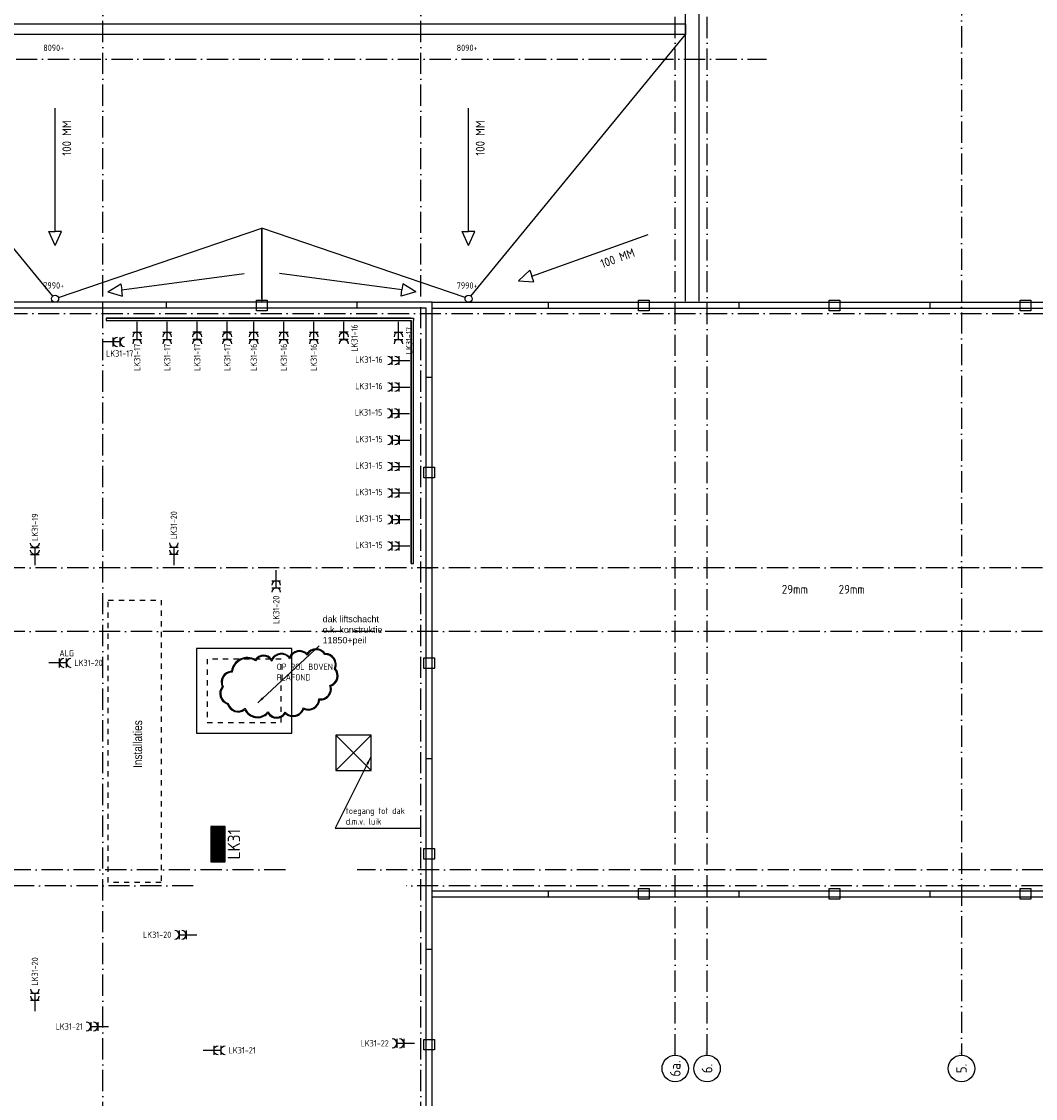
# Model space of a CAD drawing. Header units: millimetres. Extents: x 94282 to 246038, y 190 to 84290.
# Tile 14 of 18: x 181455 to 210149, y 35640 to 66133. Entities that reach past the tile are written whole.
import ezdxf
from ezdxf.enums import TextEntityAlignment as Align

# ---------------------------------------------------------------- set-up
doc = ezdxf.new("R2010")
doc.units = ezdxf.units.MM
doc.header["$LTSCALE"] = 100
for name, pattern in [('B-SL0', [100000000.0, 0, -100000000.0]), ('DASHDOT', [9, 6, -1.5, 0, -1.5]), ('DASHED', [3, 1.5, -1.5]), ('HIDDEN', [9.525, 6.35, -3.175])]:
    doc.linetypes.add(name, pattern=pattern)
doc.layers.get('0').update_dxf_attribs({"linetype": 'CONTINUOUS'})
for name, color, linetype in [('AB$1A---_ATTRIB035', 3, 'CONTINUOUS'), ('AL$1A---_ALGEMEEN', 8, 'CONTINUOUS'), ('AT$1A---_TEKST018', 1, 'CONTINUOUS'), ('AT$1A---_TEKST025', 2, 'CONTINUOUS'), ('BL$4----', 7, 'CONTINUOUS'), ('EA61303-_ARCEER', 1, 'CONTINUOUS'), ('EB62205-_ATTRIB', 2, 'CONTINUOUS'), ('EB63103-_ATTRIB', 2, 'CONTINUOUS'), ('EL61303-_WANDGOOT', 3, 'CONTINUOUS'), ('EL62205-_KRACHT-KAST', 3, 'CONTINUOUS'), ('EL63103-_LICHT-WCD230V', 3, 'CONTINUOUS')]:
    doc.layers.add(name, color=color, linetype=linetype)
doc.styles.add('1_8', font='ISO', dxfattribs={"height": 1.8})
doc.styles.add('2_0', font='iso', dxfattribs={"height": 200})
doc.styles.add('3_5', font='iso', dxfattribs={"height": 3.5})
doc.styles.get("Standard").update_dxf_attribs({"font": 'iso.shx'})
doc.styles.add('TECHNIC', font='technic_.ttf')
doc.dimstyles.new('018RADI100UIT', dxfattribs={"dimscale": 100, "dimtxt": 1.8, "dimasz": 2, "dimexe": 2, "dimexo": 3, "dimgap": 1, "dimtad": 1, "dimdec": 4, "dimrnd": 1, "dimdsep": 46, "dimtxsty": 'Standard', "dimblk1": 'MSTR3', "dimblk2": 'MSTR3', "dimcen": 3, "dimdle": 1.25, "dimse1": 1, "dimse2": 1, "dimclrd": 7, "dimclre": 1, "dimadec": 0, "dimazin": 0, "dimtfac": 0.75, "dimtdec": 4, "dimtofl": 0, "dimtmove": 1, "dimatfit": 3, "dimfxl": 1, "dimtvp": 1.5, "dimtolj": 1, "dimtzin": 0, "dimarcsym": 0})

# ---------------------------------------------------------------- blocks, each defined once
blk = doc.blocks.new('ES3W2A')
for p, q in [((1.25, 2), (-1.25, 2)), ((1.25, 0), (-1.25, 0)), ((0, 2), (0, -3))]:
    blk.add_line(p, q)
for centre in [(0, 3.25), (0, 1.25)]:
    blk.add_arc(centre, 1.25, 180, 0)
at = {"style": '1_8'}
for tag, flags, p in [('VERMOGEN', 9, (-2.5, 6.25)), ('SCHAK', 8, (2.5, 6.25)), ('KAST', 9, (7, 6.25)), ('TAL', 8, (2.5, 6.25))]:
    blk.add_attdef(tag, text='', height=1.8, rotation=90, dxfattribs=dict(at, flags=flags)).set_placement(p, align=Align.MIDDLE_CENTER)
at = {"style": '1_8', "flags": 8}
for tag, p in [('GROEP', (0, 4.25)), ('DOEL', (-2.5, 2.75))]:
    blk.add_attdef(tag, text='', height=1.8, rotation=90, dxfattribs=at).set_placement(p, align=Align.MIDDLE_LEFT)
at = {"style": '1_8', "flags": 9}
blk.add_attdef('M_CODE', text='', height=1.8, dxfattribs=at).set_placement((0, 0), align=Align.MIDDLE_CENTER)
blk = doc.blocks.new('ES111261')
for p, q in [((-5, 1.75), (5, 1.75)), ((-5, 1.5), (5, 1.5)), ((-5, 1.25), (5, 1.25)), ((-5, 1), (5, 1)), ((-5, 0.75), (5, 0.75)), ((-5, 0.5), (5, 0.5)), ((-5, 0.25), (5, 0.25)), ((-5, 0), (5, 0)), ((-5, -0.25), (5, -0.25)), ((-5, -0.5), (5, -0.5)), ((-5, -0.75), (5, -0.75)), ((-5, -1), (5, -1)), ((-5, -1.25), (5, -1.25)), ((-5, -1.5), (5, -1.5)), ((-5, -1.75), (5, -1.75)), ((-5, -2), (5, -2))]:
    blk.add_line(p, q)
blk.add_lwpolyline([(-5, -2), (5, -2), (5, 2), (-5, 2)], close=True)
for tag, height, style, flags, p in [('GROEPI', 1.8, '1_8', 9, (0, 9.5)), ('CODE', 3.5, '3_5', 8, (0, 4.5)), ('GROEP', 1.8, '1_8', 8, (0, 7.5)), ('M_CODE', 1.8, '1_8', 9, (0, 0)), ('KAST', 1.8, '1_8', 9, (0, -3.5)), ('VERMOGEN', 1.8, '1_8', 9, (0, -5.5)), ('VERMOGENI', 1.8, '1_8', 9, (0, -9.5)), ('DOEL', 1.8, '1_8', 9, (0, -7.5)), ('DOELI', 1.8, '1_8', 9, (0, -11.5))]:
    blk.add_attdef(tag, text='', height=height, dxfattribs=dict(style=style, flags=flags)).set_placement(p, align=Align.MIDDLE_CENTER)
at = {"style": '1_8', "flags": 9}
blk.add_attdef('RUIMTE', text='', height=1.8, dxfattribs=at).set_placement((0, -9.5), align=Align.MIDDLE)
blk = doc.blocks.new('EH100000')
at = {"linetype": 'ByBlock'}
for p, q in [((1, 0.5), (0, 0.5)), ((1, 0.5, 1), (0, 0.5, 1)), ((0, -0.5, 1), (1, -0.5, 1)), ((1, -0.5), (0, -0.5))]:
    blk.add_line(p, q, dxfattribs=at)
at = {"linetype": 'ByBlock', "invisible_edges": 15}
for points in [[(1, -0.5), (0, -0.5), (0, 0.5), (1, 0.5)], [(0, 0.5), (1, 0.5), (1, 0.5, 1), (0, 0.5, 1)], [(0, -0.5, 1), (1, -0.5, 1), (1, -0.5), (0, -0.5)]]:
    blk.add_3dface(points, dxfattribs=at)
at = {"linetype": 'ByBlock', "style": '2_0', "flags": 8}
blk.add_attdef('FUNCTIE', text='', height=0.5, dxfattribs=at).set_placement((0.5, 0), align=Align.MIDDLE)
at = {"linetype": 'ByBlock', "flags": 9}
blk.add_attdef('SCHOT', text='', height=0.5, dxfattribs=at).set_placement((0.5, 0), align=Align.MIDDLE)
blk = doc.blocks.new('WG2BB2')
at = {"color": 0, "linetype": 'B-SL0'}
for p, q in [((32.5, 32.5), (-32.5, 32.5)), ((32.5, -32.5), (32.5, 32.5))]:
    blk.add_line(p, q, dxfattribs=at)
at = {"color": 0, "linetype": 'ByBlock'}
for points in [[(32.5, -32.5), (-32.5, -32.5), (-32.5, -32.5), (-32.5, 32.5)], [(32.5, 32.5), (32.5, 32.5), (32.5, 32.5), (32.5, 32.5)]]:
    blk.add_lwpolyline(points, dxfattribs=at)
at = {"color": 0, "flags": 3}
blk.add_attdef('HULPSTUK', (0, 0), '', height=1, rotation=180, dxfattribs=at)
blk = doc.blocks.new('EH100005')
blk.add_lwpolyline([(-1, -0.5), (0, -0.5), (0, 0.5), (-1, 0.5)])
at = {"style": '2_0', "flags": 9}
blk.add_attdef('HULPSTUK', text='', height=0.5, dxfattribs=at).set_placement((0, 0), align=Align.MIDDLE)
blk = doc.blocks.new('MSTR3')
at = {"layer": 'AL$1A---_ALGEMEEN', "color": 0, "linetype": 'Continuous'}
for p, q in [((-1, 0), (0, 0)), ((0, 1.5), (0, 0)), ((0, 0), (0, -1.5)), ((0, 0), (1.5, 0))]:
    blk.add_line(p, q, dxfattribs=at)
blk.add_circle((0, 0), 0.3, dxfattribs=at)
blk = doc.blocks.new('1011')
at = {"layer": 'AL$1A---_ALGEMEEN', "color": 0, "linetype": 'Continuous'}
blk.add_circle((-750, 0), 750, dxfattribs=at)
blk.add_attdef('STR-NAAM', text='', height=600, rotation=360, dxfattribs=at).set_placement((-750, 0), align=Align.MIDDLE)
at = {"layer": 'AT$1A---_TEKST018', "linetype": 'Continuous'}
blk.add_text('1011', height=100, dxfattribs=at).set_placement((0, 0))

msp = doc.modelspace()

# ---------------------------------------------------------------- linework, layer by layer
at = {"layer": 'AL$1A---_ALGEMEEN', "color": 1, "linetype": 'DASHDOT'}
for p, q in [((183755, 4343), (183755, 80401)), ((192755, 4343), (192755, 80401)), ((174099, 65063), (202542, 65063))]:
    msp.add_line(p, q, dxfattribs=at)
for points in [[(199955, 36863), (199955, 80401)], [(200855, 36863), (200855, 80401)], [(208055, 80401), (208055, 36863)], [(96412, 57863), (241860, 57863)], [(241855, 50663), (94282, 50663)], [(241855, 48863), (97462, 48863)], [(188921, 42113), (94282, 42113)], [(240976, 42113), (190952, 42113)], [(186313, 41663), (98141, 41663)], [(241855, 41663), (192336, 41663)]]:
    msp.add_lwpolyline(points, dxfattribs=at)
at = {"layer": 'AL$1A---_ALGEMEEN', "linetype": 'Continuous'}
for points in [[(200245, 58213), (200245, 75873), (233865, 75873), (233865, 58213)], [(200635, 58213), (200635, 75483), (233475, 75483), (233475, 58213)], [(193075, 58183), (238085, 58183), (238085, 41343), (193075, 41343)], [(193075, 58018), (237920, 58018), (237920, 41508), (193075, 41508)], [(207165, 58018), (207165, 58173)], [(192910, 50663), (193065, 50663)], [(190347, 45926), (191347, 44926)], [(190347, 44926), (191347, 45926)], [(192910, 45263), (193065, 45263)], [(196365, 41343), (196365, 41508)], [(201765, 41343), (201765, 41508)], [(207165, 41343), (207165, 41508)], [(192910, 39863), (193065, 39863)]]:
    msp.add_lwpolyline(points, dxfattribs=at)
at = {"layer": 'AL$1A---_ALGEMEEN', "color": 8, "linetype": 'Continuous'}
for points in [[(176265, 66067), (200245, 66067), (200245, 65767), (176265, 65767), (176265, 66067)], [(182337, 58357), (176265, 65767)], [(194173, 58357), (200245, 65767)], [(182405, 60187), (182405, 63683)], [(194105, 60187), (194105, 63683)], [(182405, 59787), (182229, 60187), (182405, 60187)], [(182405, 59787), (182581, 60187), (182405, 60187)], [(182500, 58316), (188255, 60283), (188255, 58183)], [(188255, 58283), (188255, 60283)], [(194010, 58316), (188255, 60283), (188255, 58183)], [(188255, 58283), (188255, 60283)], [(194105, 59787), (193929, 60187), (194105, 60187)], [(194105, 59787), (194281, 60187), (194105, 60187)], [(195898, 58924), (199190, 60100)], [(184292, 58534), (187758, 58996)], [(192218, 58534), (188752, 58996)], [(195521, 58789), (195838, 59089), (195898, 58924)], [(195521, 58789), (195957, 58758), (195898, 58924)], [(183895, 58482), (184269, 58709), (184292, 58534)], [(192615, 58482), (192241, 58709), (192218, 58534)], [(183895, 58482), (184315, 58360), (184292, 58534)], [(192615, 58482), (192195, 58360), (192218, 58534)], [(183755, 58018), (183755, 58173)], [(183755, 58018), (183755, 58173)], [(185555, 58018), (185555, 58173)], [(185555, 58018), (185555, 58173)], [(190955, 58018), (190955, 58173)], [(190955, 58018), (190955, 58173)], [(196365, 58018), (196365, 58173)], [(201765, 58018), (201765, 58173)], [(192910, 57863), (193065, 57863)], [(192910, 57863), (193065, 57863)], [(192910, 56063), (193065, 56063)]]:
    msp.add_lwpolyline(points, dxfattribs=at)
at = {"layer": 'AL$1A---_ALGEMEEN', "color": 8, "linetype": 'HIDDEN'}
for points in [[(188105, 57946), (188105, 58246), (188405, 58246), (188405, 57946)], [(188105, 57946), (188105, 58246), (188405, 58246), (188405, 57946)], [(198915, 57946), (198915, 58246), (199215, 58246), (199215, 57946)]]:
    msp.add_lwpolyline(points, close=True, dxfattribs=at)
at = {"layer": 'AL$1A---_ALGEMEEN', "linetype": 'HIDDEN'}
for points in [[(204315, 57946), (204315, 58246), (204615, 58246), (204615, 57946)], [(209715, 57946), (209715, 58246), (210015, 58246), (210015, 57946)], [(193142, 53213), (192842, 53213), (192842, 53513), (193142, 53513)], [(193142, 47813), (192842, 47813), (192842, 48113), (193142, 48113)], [(193142, 42413), (192842, 42413), (192842, 42713), (193142, 42713)], [(198915, 41281), (198915, 41581), (199215, 41581), (199215, 41281)], [(204315, 41281), (204315, 41581), (204615, 41581), (204615, 41281)], [(209715, 41281), (209715, 41581), (210015, 41581), (210015, 41281)], [(193142, 37013), (192842, 37013), (192842, 37313), (193142, 37313)]]:
    msp.add_lwpolyline(points, close=True, dxfattribs=at)
at = {"layer": 'AL$1A---_ALGEMEEN', "linetype": 'Continuous'}
for points in [[(176235, 8943), (193075, 8943), (193075, 58183), (176235, 58183)], [(176400, 9108), (192910, 9108), (192910, 58018), (176400, 58018)], [(186405, 45983), (189105, 45983), (189105, 48383), (186405, 48383)], [(190347, 45926), (190347, 44926), (191347, 44926), (191347, 45926)]]:
    msp.add_lwpolyline(points, close=True, dxfattribs=at)
at = {"layer": 'AL$1A---_ALGEMEEN', "linetype": 'DASHED'}
for points in [[(185405, 49753), (185405, 41753), (183905, 41753), (183905, 49753)], [(186705, 46283), (188805, 46283), (188805, 48083), (186705, 48083)]]:
    msp.add_lwpolyline(points, close=True, dxfattribs=at)
at = {"layer": 'AL$1A---_ALGEMEEN', "color": 8, "linetype": 'Continuous'}
for centre in [(182405, 58283), (194105, 58283)]:
    msp.add_circle(centre, 100, dxfattribs=at)
at = {"layer": 'EA61303-_ARCEER', "color": 8}
for points in [[(188072, 48066, 0.520567), (188072, 48066, 0.520567), (187392, 47736, 0.520567), (187132, 47296, 0.520567), (187282, 46806, 0.520567), (187772, 46646, 0.520567), (188422, 46546, 0.520567), (188922, 46536, 0.520567), (189442, 46666, 0.520567), (189892, 46926, 0.520567), (190212, 47316, 0.520567), (190342, 47806, 0.520567), (190052, 48236, 0.520567), (189532, 48236, 0.520567), (189042, 48136, 0.520567), (188532, 48076, 0.520567), (188072, 48066)], [(188080, 48032, 0.553352), (187414, 47712, 0.56045), (187161, 47293, 0.552567), (187302, 46826, 0.571155), (187781, 46687, 0.577355), (188426, 46589, 0.592868), (188917, 46575, 0.582236), (189427, 46702, 0.581036), (189868, 46955, 0.578062), (190180, 47333, 0.565036), (190313, 47802, 0.55136), (190039, 48211, 0.569264), (189536, 48196, 0.609735), (189050, 48084, 0.625226), (188535, 48022, 0.610225)]]:
    msp.add_lwpolyline(points, format="xyb", close=True, dxfattribs=at)

# ---------------------------------------------------------------- block references
at = {"layer": 'AL$1A---_ALGEMEEN', "color": 1, "linetype": 'DASHDOT'}
ref = msp.add_blockref('1011', (199955, 36863), dxfattribs=dict(at, xscale=0.5, yscale=0.5, zscale=0.5, rotation=90))
ref.add_attrib('STR-NAAM', '6a.', dxfattribs={"layer": 'AB$1A---_ATTRIB035', "linetype": 'Continuous', "height": 300, "rotation": 90}).set_placement((199955, 36488), align=Align.MIDDLE)
ref = msp.add_blockref('1011', (200855, 36863), dxfattribs=dict(at, xscale=0.5, yscale=0.5, zscale=0.5, rotation=90))
ref.add_attrib('STR-NAAM', '6.', dxfattribs={"layer": 'AB$1A---_ATTRIB035', "linetype": 'Continuous', "height": 300, "rotation": 90}).set_placement((200855, 36488), align=Align.MIDDLE)
ref = msp.add_blockref('1011', (208055, 36863), dxfattribs=dict(at, xscale=0.5, yscale=0.5, zscale=0.5, rotation=90))
ref.add_attrib('STR-NAAM', '5.', dxfattribs={"layer": 'AB$1A---_ATTRIB035', "linetype": 'Continuous', "height": 300, "rotation": 90}).set_placement((208055, 36488), align=Align.MIDDLE)
at = {"layer": 'EL61303-_WANDGOOT', "yscale": 65}
for name, p, xscale, zscale, rotation in [('EH100000', (192481, 57701, 1500), 8635, 119.9999999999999, 180), ('EH100005', (183846, 57701, 1500), 120, 120, 180), ('EH100000', (192514, 57669, 1500), 6885.000000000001, 119.9999999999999, 270), ('EH100005', (192514, 50784, 1500), 119.9999999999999, 119.9999999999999, 270)]:
    msp.add_blockref(name, p, dxfattribs=dict(at, xscale=xscale, zscale=zscale, rotation=rotation))
at = {"layer": 'EL61303-_WANDGOOT', "rotation": 180}
msp.add_blockref('WG2BB2', (192514, 57701, 1500), dxfattribs=at)
at = {"layer": 'EL62205-_KRACHT-KAST'}
ref = msp.add_blockref('ES111261', (187015, 42839), dxfattribs=dict(at, xscale=100, yscale=100, zscale=100, rotation=270))
ref.add_attrib('CODE', 'LK31', dxfattribs={"layer": 'EB62205-_ATTRIB', "color": 3, "height": 350, "rotation": 90, "style": '3_5', "flags": 8}).set_placement((187465, 42839), align=Align.MIDDLE_CENTER)
at = {"layer": 'EL63103-_LICHT-WCD230V'}
ref = msp.add_blockref('ES3W2A', (184725, 57334), dxfattribs=dict(at, xscale=100, yscale=100, zscale=100, rotation=180))
ref.add_attrib('GROEP', 'LK31-17', dxfattribs={"layer": 'EB63103-_ATTRIB', "color": 1, "height": 180, "rotation": 90, "style": '1_8', "flags": 8}).set_placement((184726, 56237), align=Align.MIDDLE_LEFT)
ref = msp.add_blockref('ES3W2A', (185575, 57334), dxfattribs=dict(at, xscale=100, yscale=100, zscale=100, rotation=180))
ref.add_attrib('GROEP', 'LK31-17', dxfattribs={"layer": 'EB63103-_ATTRIB', "color": 1, "height": 180, "rotation": 90, "style": '1_8', "flags": 8}).set_placement((185576, 56237), align=Align.MIDDLE_LEFT)
ref = msp.add_blockref('ES3W2A', (186425, 57334), dxfattribs=dict(at, xscale=-100, yscale=100, zscale=100, rotation=180))
ref.add_attrib('GROEP', 'LK31-17', dxfattribs={"layer": 'EB63103-_ATTRIB', "color": 1, "height": 180, "rotation": 90, "style": '1_8', "flags": 8}).set_placement((186426, 56237), align=Align.MIDDLE_LEFT)
ref = msp.add_blockref('ES3W2A', (187275, 57334, 1050), dxfattribs=dict(at, xscale=-100, yscale=100, zscale=100, rotation=180))
ref.add_attrib('GROEP', 'LK31-17', dxfattribs={"layer": 'EB63103-_ATTRIB', "color": 1, "height": 180, "rotation": 90, "style": '1_8', "flags": 8}).set_placement((187276, 56237, 1050), align=Align.MIDDLE_LEFT)
ref = msp.add_blockref('ES3W2A', (188025, 57334), dxfattribs=dict(at, xscale=100, yscale=100, zscale=100, rotation=180))
ref.add_attrib('GROEP', 'LK31-16', dxfattribs={"layer": 'EB63103-_ATTRIB', "color": 1, "height": 180, "rotation": 90, "style": '1_8', "flags": 8}).set_placement((188026, 56237), align=Align.MIDDLE_LEFT)
ref = msp.add_blockref('ES3W2A', (188875, 57334), dxfattribs=dict(at, xscale=100, yscale=100, zscale=100, rotation=180))
ref.add_attrib('GROEP', 'LK31-16', dxfattribs={"layer": 'EB63103-_ATTRIB', "color": 1, "height": 180, "rotation": 90, "style": '1_8', "flags": 8}).set_placement((188876, 56237), align=Align.MIDDLE_LEFT)
ref = msp.add_blockref('ES3W2A', (189725, 57334), dxfattribs=dict(at, xscale=100, yscale=100, zscale=100, rotation=180))
ref.add_attrib('GROEP', 'LK31-16', dxfattribs={"layer": 'EB63103-_ATTRIB', "color": 1, "height": 180, "rotation": 90, "style": '1_8', "flags": 8}).set_placement((189726, 56237), align=Align.MIDDLE_LEFT)
ref = msp.add_blockref('ES3W2A', (190575, 57334), dxfattribs=dict(at, xscale=-100, yscale=100, zscale=100, rotation=180))
ref.add_attrib('GROEP', 'LK31-16', dxfattribs={"layer": 'EB63103-_ATTRIB', "color": 1, "height": 180, "rotation": 90, "style": '1_8', "flags": 8}).set_placement((190875, 56784), align=Align.MIDDLE_LEFT)
ref = msp.add_blockref('ES3W2A', (192121, 57334), dxfattribs=dict(at, xscale=100, yscale=100, zscale=100, rotation=180))
ref.add_attrib('GROEP', 'LK31-17', dxfattribs={"layer": 'EB63103-_ATTRIB', "color": 1, "height": 180, "rotation": 90, "style": '1_8', "flags": 8}).set_placement((192421, 57484), align=Align.MIDDLE_RIGHT)
ref = msp.add_blockref('ES3W2A', (184043, 57059, 1050), dxfattribs=dict(at, xscale=100, yscale=100, zscale=100, rotation=270))
ref.add_attrib('GROEP', 'LK31-17', dxfattribs={"layer": 'EB63103-_ATTRIB', "color": 1, "height": 180, "style": '1_8', "flags": 8}).set_placement((183846, 56734, 1050), align=Align.MIDDLE_LEFT)
ref = msp.add_blockref('ES3W2A', (192146, 56534), dxfattribs=dict(at, xscale=-100, yscale=100, zscale=100, rotation=90))
ref.add_attrib('GROEP', 'LK31-16', dxfattribs={"layer": 'EB63103-_ATTRIB', "color": 1, "height": 180, "style": '1_8', "flags": 8}).set_placement((190898, 56561), align=Align.MIDDLE_LEFT)
ref = msp.add_blockref('ES3W2A', (192146, 55784), dxfattribs=dict(at, xscale=-100, yscale=100, zscale=100, rotation=90))
ref.add_attrib('GROEP', 'LK31-16', dxfattribs={"layer": 'EB63103-_ATTRIB', "color": 1, "height": 180, "style": '1_8', "flags": 8}).set_placement((190898, 55811), align=Align.MIDDLE_LEFT)
ref = msp.add_blockref('ES3W2A', (192136, 55038, 1050), dxfattribs=dict(at, xscale=100, yscale=100, zscale=100, rotation=90))
ref.add_attrib('GROEP', 'LK31-15', dxfattribs={"layer": 'EB63103-_ATTRIB', "color": 1, "height": 180, "style": '1_8', "flags": 8}).set_placement((190888, 55065, 1050), align=Align.MIDDLE_LEFT)
ref = msp.add_blockref('ES3W2A', (192146, 54284), dxfattribs=dict(at, xscale=100, yscale=100, zscale=100, rotation=90))
ref.add_attrib('GROEP', 'LK31-15', dxfattribs={"layer": 'EB63103-_ATTRIB', "color": 1, "height": 180, "style": '1_8', "flags": 8}).set_placement((190898, 54311), align=Align.MIDDLE_LEFT)
ref = msp.add_blockref('ES3W2A', (192146, 53534), dxfattribs=dict(at, xscale=-100, yscale=100, zscale=100, rotation=90))
ref.add_attrib('GROEP', 'LK31-15', dxfattribs={"layer": 'EB63103-_ATTRIB', "color": 1, "height": 180, "style": '1_8', "flags": 8}).set_placement((190898, 53561), align=Align.MIDDLE_LEFT)
ref = msp.add_blockref('ES3W2A', (192146, 52784), dxfattribs=dict(at, xscale=-100, yscale=100, zscale=100, rotation=90))
ref.add_attrib('GROEP', 'LK31-15', dxfattribs={"layer": 'EB63103-_ATTRIB', "color": 1, "height": 180, "style": '1_8', "flags": 8}).set_placement((190898, 52811), align=Align.MIDDLE_LEFT)
ref = msp.add_blockref('ES3W2A', (181829, 51040, 1050), dxfattribs=dict(at, xscale=-100, yscale=100, zscale=100))
ref.add_attrib('GROEP', 'LK31-19', dxfattribs={"layer": 'EB63103-_ATTRIB', "color": 1, "height": 180, "rotation": 90, "style": '1_8', "flags": 8}).set_placement((181835, 52205, 1050), align=Align.MIDDLE_RIGHT)
ref = msp.add_blockref('ES3W2A', (185765, 51044, 1050), dxfattribs=dict(at, xscale=100, yscale=100, zscale=100))
ref.add_attrib('GROEP', 'LK31-20', dxfattribs={"layer": 'EB63103-_ATTRIB', "color": 1, "height": 180, "rotation": 90, "style": '1_8', "flags": 8}).set_placement((185765, 51469, 1050), align=Align.MIDDLE_LEFT)
ref = msp.add_blockref('ES3W2A', (192146, 52034), dxfattribs=dict(at, xscale=100, yscale=100, zscale=100, rotation=90))
ref.add_attrib('GROEP', 'LK31-15', dxfattribs={"layer": 'EB63103-_ATTRIB', "color": 1, "height": 180, "style": '1_8', "flags": 8}).set_placement((190898, 52061), align=Align.MIDDLE_LEFT)
ref = msp.add_blockref('ES3W2A', (192146, 51284), dxfattribs=dict(at, xscale=-100, yscale=100, zscale=100, rotation=90))
ref.add_attrib('GROEP', 'LK31-15', dxfattribs={"layer": 'EB63103-_ATTRIB', "color": 1, "height": 180, "style": '1_8', "flags": 8}).set_placement((190898, 51311), align=Align.MIDDLE_LEFT)
ref = msp.add_blockref('ES3W2A', (188662, 50301, 1050), dxfattribs=dict(at, xscale=100, yscale=100, zscale=100, rotation=180))
ref.add_attrib('GROEP', 'LK31-20', dxfattribs={"layer": 'EB63103-_ATTRIB', "color": 1, "height": 180, "rotation": 90, "style": '1_8', "flags": 8}).set_placement((188662, 49876, 1050), align=Align.MIDDLE_RIGHT)
ref = msp.add_blockref('ES3W2A', (182526, 47972, 1050), dxfattribs=dict(at, xscale=100, yscale=100, zscale=100, rotation=270))
ref.add_attrib('DOEL', 'ALG', dxfattribs={"layer": 'EB63103-_ATTRIB', "color": 1, "height": 180, "style": '1_8', "flags": 8}).set_placement((182526, 48249, 1050), align=Align.MIDDLE_LEFT)
ref.add_attrib('GROEP', 'LK31-20', dxfattribs={"layer": 'EB63103-_ATTRIB', "color": 1, "height": 180, "style": '1_8', "flags": 8}).set_placement((182951, 47972, 1050), align=Align.MIDDLE_LEFT)
ref = msp.add_blockref('ES3W2A', (186117, 40275, 1050), dxfattribs=dict(at, xscale=100, yscale=100, zscale=100, rotation=90))
ref.add_attrib('GROEP', 'LK31-20', dxfattribs={"layer": 'EB63103-_ATTRIB', "color": 1, "height": 180, "style": '1_8', "flags": 8}).set_placement((185692, 40275, 1050), align=Align.MIDDLE_RIGHT)
ref = msp.add_blockref('ES3W2A', (181833, 38412, 1050), dxfattribs=dict(at, xscale=100, yscale=100, zscale=100))
ref.add_attrib('GROEP', 'LK31-20', dxfattribs={"layer": 'EB63103-_ATTRIB', "color": 1, "height": 180, "rotation": 90, "style": '1_8', "flags": 8}).set_placement((181833, 38837, 1050), align=Align.MIDDLE_LEFT)
ref = msp.add_blockref('ES3W2A', (183612, 37679, 1050), dxfattribs=dict(at, xscale=100, yscale=100, zscale=100, rotation=90))
ref.add_attrib('GROEP', 'LK31-21', dxfattribs={"layer": 'EB63103-_ATTRIB', "color": 1, "height": 180, "style": '1_8', "flags": 8}).set_placement((183187, 37677, 1050), align=Align.MIDDLE_RIGHT)
ref = msp.add_blockref('ES3W2A', (192273, 37201, 1050), dxfattribs=dict(at, xscale=100, yscale=100, zscale=100, rotation=90))
ref.add_attrib('GROEP', 'LK31-22', dxfattribs={"layer": 'EB63103-_ATTRIB', "color": 1, "height": 180, "style": '1_8', "flags": 8}).set_placement((191848, 37201, 1050), align=Align.MIDDLE_RIGHT)
ref = msp.add_blockref('ES3W2A', (186892, 37001, 1050), dxfattribs=dict(at, xscale=-100, yscale=100, zscale=100, rotation=270))
ref.add_attrib('GROEP', 'LK31-21', dxfattribs={"layer": 'EB63103-_ATTRIB', "color": 1, "height": 180, "style": '1_8', "flags": 8}).set_placement((188084, 37004, 1050), align=Align.MIDDLE_RIGHT)

# ---------------------------------------------------------------- texts
at = {"layer": 'AT$1A---_TEKST018', "color": 8, "linetype": 'Continuous', "char_height": 180, "width": 578.42, "attachment_point": 1}
for s, insert in [('8090+', (182070, 65479)), ('8090+', (193770, 65479)), ('7990+', (182070, 58749)), ('7990+', (193770, 58749))]:
    msp.add_mtext(s, dxfattribs=dict(at, insert=insert))
at = {"layer": 'AT$1A---_TEKST018', "color": 8, "linetype": 'Continuous', "char_height": 180, "attachment_point": 4}
for s, insert in [('\\A1;\\fArial|b0|i0|c0|p34;dak liftschacht\\Po.k. konstruktie\\P11850+peil', (189976, 48888)), ('toegang tot dak\\Pd.m.v. luik', (190631, 43634))]:
    msp.add_mtext(s, dxfattribs=dict(at, insert=insert))
at = {"layer": 'AT$1A---_TEKST025', "color": 8, "linetype": 'Continuous', "char_height": 250, "width": 1902.82}
for insert, attachment_point, rotation in [((182860, 63333), 9, 90), ((194560, 63333), 9, 90), ((197808, 59382), 1, 19.6621)]:
    msp.add_mtext('100 MM', dxfattribs=dict(at, insert=insert, attachment_point=attachment_point, rotation=rotation))
at = {"layer": 'AT$1A---_TEKST025', "color": 8, "linetype": 'Continuous', "char_height": 250, "width": 1160.11, "attachment_point": 1}
for insert in [(202971, 50182), (204580, 50182)]:
    msp.add_mtext('29mm', dxfattribs=dict(at, insert=insert))
at = {"layer": 'BL$4----', "style": 'TECHNIC'}
msp.add_text('Installaties', height=250, rotation=90, dxfattribs=at).set_placement((184866, 45673), align=Align.CENTER)
at = {"layer": 'EA61303-_ARCEER', "insert": (188674, 47954), "char_height": 180, "width": 1550, "attachment_point": 1}
msp.add_mtext('{\\Fiso.shx;OP ROL BOVEN PLAFOND}', dxfattribs=at)

# ---------------------------------------------------------------- leaders
at = {"layer": 'AL$1A---_ALGEMEEN', "linetype": 'Continuous'}
msp.add_leader([(188139, 46843), (189876, 48457)], dimstyle='018RADI100UIT', override={"dimtxt": 3, "dimse1": 0, "dimse2": 0, "dimclrd": 0, "dimclre": 0, "dimtix": 1, "dimtofl": 1}, dxfattribs=at)
at = {"layer": 'AL$1A---_ALGEMEEN', "linetype": 'Continuous', "annotation_type": 0, "has_hookline": 1, "hookline_direction": 0, "text_width": 2100}
msp.add_leader([(191334, 45298), (190331, 43291), (190531, 43291)], dimstyle='018RADI100UIT', override={"dimtxt": 3, "dimse1": 0, "dimse2": 0, "dimclrd": 0, "dimclre": 0, "dimtix": 1, "dimtofl": 1}, dxfattribs=at)

doc.saveas('drawing.dxf')
